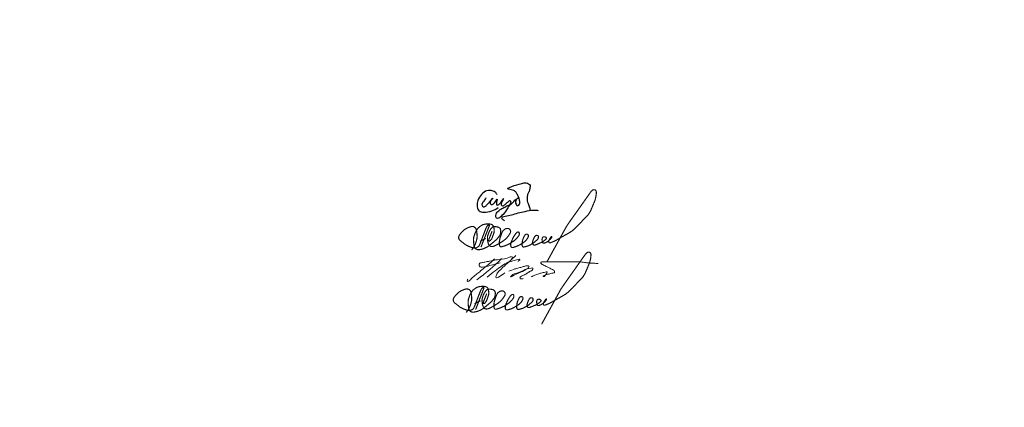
# Model space of a CAD drawing. Header units: millimetres. Extents: x 0 to 1260, y 0 to 297.
# Tile 97 of 104: x 622 to 774, y 0 to 60. Entities that reach past the tile are written whole.
import ezdxf

# ---------------------------------------------------------------- set-up
doc = ezdxf.new("R2010")
doc.units = ezdxf.units.MM
doc.linetypes.add('K5LT32770', pattern=[0])
doc.linetypes.add('K5LT_THIN', pattern=[0])
doc.layers.add('Системный слой', color=7, linetype='Continuous')

# ---------------------------------------------------------------- blocks, each defined once
blk = doc.blocks.new('U72')
at = {"layer": 'Системный слой', "color": 7, "linetype": 'K5LT32770', "lineweight": 30}
for points, knots in [([(695.65, 32.93), (695.57, 33.09), (695.48, 33.21), (695.36, 33.31), (695.2, 33.45), (694.97, 33.53), (694.76, 33.56), (694.48, 33.61), (694.15, 33.55), (693.89, 33.44), (693.57, 33.3), (693.29, 33), (693.07, 32.72), (692.87, 32.45), (692.69, 32.12), (692.62, 31.79), (692.56, 31.54), (692.53, 31.26), (692.58, 31.02), (692.63, 30.8), (692.71, 30.53), (692.87, 30.39), (693.04, 30.24), (693.35, 30.22), (693.59, 30.2), (694, 30.16), (694.44, 30.3), (694.83, 30.43), (695.18, 30.55), (695.52, 30.71), (695.84, 30.91)], [0, 0, 0, 0, 1, 1, 1, 2, 2, 2, 3, 3, 3, 4, 4, 4, 5, 5, 5, 6, 6, 6, 7, 7, 7, 8, 8, 8, 9, 9, 9, 10, 10, 10, 10]), ([(693.91, 32.44), (693.83, 32.26), (693.73, 32.09), (693.63, 31.92), (693.54, 31.79), (693.39, 31.68), (693.35, 31.54), (693.32, 31.44), (693.3, 31.3), (693.34, 31.21), (693.37, 31.15), (693.43, 31.07), (693.49, 31.05), (693.59, 31), (693.74, 31.07), (693.85, 31.11), (694, 31.18), (694.1, 31.35), (694.22, 31.48), (694.5, 31.76), (695.09, 32.48), (695, 32.35), (694.97, 32.3), (694.75, 32.1), (694.69, 31.94), (694.64, 31.82), (694.56, 31.67), (694.6, 31.56), (694.63, 31.5), (694.7, 31.42), (694.76, 31.39), (694.85, 31.36), (694.98, 31.43), (695.08, 31.48), (695.36, 31.6), (695.63, 32.32), (695.67, 32.22), (695.69, 32.16), (695.58, 31.84), (695.57, 31.65), (695.57, 31.54), (695.53, 31.37), (695.59, 31.32), (695.65, 31.28), (695.82, 31.32), (695.91, 31.37), (695.98, 31.41), (696.03, 31.49), (696.09, 31.55), (696.33, 31.78), (696.74, 32.38), (696.73, 32.33), (696.73, 32.3), (696.37, 31.92), (696.32, 31.67), (696.3, 31.56), (696.25, 31.41), (696.3, 31.32), (696.34, 31.26), (696.44, 31.2), (696.5, 31.19), (696.63, 31.16), (696.77, 31.32), (696.89, 31.4), (697.04, 31.51), (697.17, 31.66), (697.31, 31.78), (697.39, 31.84), (697.46, 31.92), (697.55, 31.97), (697.59, 31.99), (697.65, 32.03), (697.69, 32.03), (697.75, 32.02), (697.77, 31.85), (697.77, 31.76), (697.79, 31.58), (697.63, 31.41), (697.54, 31.24), (697.42, 31), (697.26, 30.78), (697.11, 30.56), (696.89, 30.25), (696.69, 29.92), (696.41, 29.67), (696.24, 29.52), (696.08, 29.3), (695.87, 29.27), (695.78, 29.25), (695.65, 29.23), (695.58, 29.28), (695.52, 29.32), (695.49, 29.42), (695.47, 29.5), (695.45, 29.62), (695.48, 29.77), (695.52, 29.89), (695.59, 30.1), (695.75, 30.28), (695.91, 30.43), (696.05, 30.56), (696.22, 30.66), (696.39, 30.76), (696.59, 30.88), (696.8, 30.98), (697.01, 31.08), (697.12, 31.14), (697.23, 31.2), (697.34, 31.25), (697.49, 31.31), (697.68, 31.31), (697.81, 31.4), (697.92, 31.47), (698, 31.59), (698.1, 31.68), (698.33, 31.9), (698.51, 32.22), (698.8, 32.34), (698.84, 32.36), (698.92, 32.39), (698.93, 32.39), (698.94, 32.39), (698.82, 32.32), (698.77, 32.28), (698.72, 32.23), (698.65, 32.19), (698.61, 32.13), (698.54, 32.04), (698.52, 31.9), (698.51, 31.79), (698.51, 31.66), (698.54, 31.53), (698.6, 31.42), (698.64, 31.35), (698.68, 31.26), (698.74, 31.23), (698.82, 31.19), (698.98, 31.23), (699.05, 31.29), (699.13, 31.35), (699.16, 31.49), (699.18, 31.6), (699.21, 31.77), (699.14, 31.95), (699.11, 32.11), (699.08, 32.26), (699.05, 32.41), (698.99, 32.56), (698.93, 32.73), (698.83, 32.89), (698.73, 33.06), (698.66, 33.18), (698.6, 33.35), (698.48, 33.43), (698.42, 33.48), (698.33, 33.5), (698.25, 33.54), (698.12, 33.59), (697.99, 33.63), (697.85, 33.67), (697.72, 33.71), (697.58, 33.74), (697.45, 33.79), (697.38, 33.81), (697.26, 33.83), (697.25, 33.86), (697.24, 33.9), (697.39, 33.95), (697.47, 33.99), (697.61, 34.07), (697.78, 34.12), (697.94, 34.18), (698.43, 34.37), (698.94, 34.55), (699.47, 34.65), (699.69, 34.69), (699.94, 34.79), (700.16, 34.75), (700.28, 34.72), (700.42, 34.68), (700.52, 34.6), (700.62, 34.53), (700.73, 34.43), (700.76, 34.31), (700.8, 34.21), (700.76, 34.08), (700.74, 33.97), (700.72, 33.75), (700.68, 33.53), (700.59, 33.32), (700.53, 33.19), (700.41, 33.08), (700.37, 32.94), (700.34, 32.84), (700.34, 32.73), (700.33, 32.62), (700.32, 32.49), (700.3, 32.35), (700.3, 32.22), (700.31, 32.06), (700.35, 31.9), (700.39, 31.75), (700.42, 31.62), (700.48, 31.5), (700.52, 31.38), (700.56, 31.28), (700.6, 31.18), (700.64, 31.07), (700.67, 30.98), (700.7, 30.89), (700.72, 30.8), (700.73, 30.7), (700.73, 30.61), (700.72, 30.52)], [0, 0, 0, 0, 1, 1, 1, 2, 2, 2, 3, 3, 3, 4, 4, 4, 5, 5, 5, 6, 6, 6, 7, 7, 7, 8, 8, 8, 9, 9, 9, 10, 10, 10, 11, 11, 11, 12, 12, 12, 13, 13, 13, 14, 14, 14, 15, 15, 15, 16, 16, 16, 17, 17, 17, 18, 18, 18, 19, 19, 19, 20, 20, 20, 21, 21, 21, 22, 22, 22, 23, 23, 23, 24, 24, 24, 25, 25, 25, 26, 26, 26, 27, 27, 27, 28, 28, 28, 29, 29, 29, 30, 30, 30, 31, 31, 31, 32, 32, 32, 33, 33, 33, 34, 34, 34, 35, 35, 35, 36, 36, 36, 37, 37, 37, 38, 38, 38, 39, 39, 39, 40, 40, 40, 41, 41, 41, 42, 42, 42, 43, 43, 43, 44, 44, 44, 45, 45, 45, 46, 46, 46, 47, 47, 47, 48, 48, 48, 49, 49, 49, 50, 50, 50, 51, 51, 51, 52, 52, 52, 53, 53, 53, 54, 54, 54, 55, 55, 55, 56, 56, 56, 57, 57, 57, 58, 58, 58, 59, 59, 59, 60, 60, 60, 61, 61, 61, 62, 62, 62, 63, 63, 63, 64, 64, 64, 65, 65, 65, 66, 66, 66, 67, 67, 67, 68, 68, 68, 69, 69, 69, 70, 70, 70, 71, 71, 71, 71]), ([(696.81, 28.85), (696.57, 29.02), (696.43, 29.17), (696.38, 29.3), (696.25, 29.61), (697.38, 29.63), (697.89, 29.78), (698.58, 29.98), (699.28, 30.2), (699.98, 30.33), (700.42, 30.42), (700.86, 30.53), (701.3, 30.54), (701.55, 30.54), (701.79, 30.52), (702.04, 30.49)], [0, 0, 0, 0, 1, 1, 1, 2, 2, 2, 3, 3, 3, 4, 4, 4, 5, 5, 5, 5])]:
    blk.add_open_spline(points, degree=3, knots=knots, dxfattribs=at)
blk = doc.blocks.new('U73')
at = {"layer": 'Системный слой', "color": 7, "linetype": 'K5LT_THIN', "const_width": 0.18}
for points in [[(694.05, 17.59), (693.67, 16.63), (693.59, 16.45), (693.53, 16.24), (693.53, 16.16), (693.53, 16.09), (693.58, 16.06), (693.69, 16.07), (693.8, 16.18), (693.95, 16.35), (694.02, 16.49), (694.07, 16.6), (694.34, 17.37), (694.38, 17.64), (694.36, 17.91), (694.29, 18.28), (694.21, 18.45), (694.09, 18.59), (693.91, 18.68), (693.61, 18.72), (693.32, 18.72), (693, 18.7), (692.7, 18.63), (692.51, 18.55), (692.24, 18.37), (691.95, 18.16), (691.8, 17.98), (691.62, 17.68), (691.46, 17.41), (691.32, 17.02), (691.22, 16.69), (691.18, 16.35), (691.2, 15.84), (691.25, 15.4), (691.36, 15.03), (691.48, 14.89), (691.67, 14.77), (691.85, 14.73), (692.01, 14.73), (692.26, 14.77), (692.54, 14.83), (692.77, 14.9), (692.95, 14.99), (693.21, 15.11), (693.53, 15.3), (693.64, 15.39), (693.74, 15.48), (693.95, 15.65), (694.58, 16.18), (694.82, 16.41), (695.05, 16.68), (695.25, 16.97), (695.33, 17.16), (695.37, 17.41), (695.39, 17.66), (695.37, 17.82), (695.32, 17.98), (695.19, 18.12), (695.05, 18.21), (694.84, 18.26), (694.7, 18.28), (694.43, 18.28), (694.3, 18.28), (694.26, 18.28), (694.21, 18.27), (694.17, 18.25), (694.12, 18.23), (694.09, 18.2), (694, 18.12), (693.93, 18.03), (693.82, 17.89), (693.71, 17.73), (693.62, 17.56), (693.54, 17.39), (693.43, 17.08), (693.36, 16.84), (693.33, 16.59), (693.35, 16.15), (693.4, 15.93), (693.48, 15.67), (693.55, 15.52), (693.63, 15.42), (693.69, 15.33), (693.74, 15.29), (693.82, 15.25), (693.86, 15.24), (693.94, 15.22), (694.01, 15.22), (694.12, 15.22), (694.23, 15.25), (694.41, 15.3), (694.99, 15.6), (695.81, 16.11), (696.1, 16.35), (696.3, 16.55), (696.54, 16.83), (696.76, 17.15), (696.88, 17.36), (696.9, 17.41), (696.92, 17.48), (696.91, 17.56), (696.9, 17.63), (696.88, 17.72), (696.83, 17.81), (696.79, 17.87), (696.7, 17.95), (696.64, 17.98), (696.55, 18.01), (696.48, 18.02), (696.39, 18.02), (696.27, 18.01), (696.18, 17.98), (696.1, 17.95), (696.03, 17.91), (695.89, 17.81), (695.76, 17.69), (695.68, 17.58), (695.63, 17.48), (695.51, 17.23), (695.43, 16.98), (695.28, 16.57), (695.22, 16.3), (695.18, 16.03), (695.17, 15.7), (695.18, 15.55), (695.2, 15.42), (695.23, 15.33), (695.26, 15.28), (695.3, 15.23), (695.34, 15.2), (695.4, 15.19), (695.48, 15.18), (695.57, 15.2), (696.12, 15.37), (696.73, 15.64), (697.51, 16.16), (697.75, 16.38), (697.98, 16.63), (698.19, 16.92), (698.26, 17.1), (698.26, 17.23), (698.26, 17.29), (698.25, 17.34), (698.24, 17.36), (698.22, 17.39), (698.18, 17.42), (698.14, 17.45), (698.11, 17.46), (698.07, 17.47), (698, 17.46), (697.93, 17.43), (697.86, 17.39), (697.8, 17.34), (697.73, 17.25), (697.62, 17.1), (697.5, 16.91), (697.38, 16.73), (697.27, 16.5), (697.14, 16.22), (697.03, 15.98), (696.97, 15.81), (696.93, 15.57), (696.93, 15.38), (696.95, 15.21), (696.98, 15.18), (697.04, 15.12), (697.08, 15.1), (697.14, 15.08), (697.22, 15.08), (697.33, 15.09), (697.44, 15.12), (697.93, 15.28), (698.26, 15.44), (698.76, 15.74), (699.09, 15.98), (699.26, 16.14), (699.42, 16.33), (699.57, 16.55), (699.64, 16.69), (699.66, 16.82), (699.67, 16.91), (699.66, 16.96), (699.64, 17.02), (699.6, 17.07), (699.53, 17.12), (699.48, 17.13), (699.39, 17.13), (699.33, 17.13), (699.26, 17.1), (699.21, 17.07), (699.17, 17.04), (699.11, 16.97), (699.05, 16.87), (698.98, 16.73), (698.87, 16.5), (698.81, 16.33), (698.74, 16.09), (698.71, 15.83), (698.68, 15.6), (698.69, 15.46), (698.7, 15.39), (698.72, 15.33), (698.74, 15.28), (698.75, 15.23), (698.8, 15.18), (698.92, 15.15), (699.09, 15.17), (699.51, 15.28), (699.82, 15.41), (700.36, 15.71), (700.66, 15.94), (700.91, 16.17), (701.14, 16.38), (701.21, 16.51), (701.22, 16.72), (701.21, 16.82), (701.19, 16.87), (701.13, 16.92), (701.02, 16.94), (700.93, 16.95), (700.86, 16.94), (700.79, 16.92), (700.74, 16.89), (700.68, 16.81), (700.6, 16.69), (700.49, 16.48), (700.4, 16.25), (700.35, 16.08), (700.3, 15.92), (700.28, 15.78), (700.28, 15.72), (700.29, 15.65), (700.32, 15.61), (700.4, 15.52), (700.48, 15.46), (700.56, 15.44), (700.73, 15.47), (700.99, 15.57), (701.43, 15.75), (701.77, 15.91), (702.04, 16.08), (702.25, 16.23), (702.41, 16.38), (702.46, 16.47), (702.46, 16.54), (702.42, 16.61), (702.38, 16.65), (702.31, 16.69), (702.22, 16.72), (702.11, 16.73), (702.04, 16.72), (701.98, 16.72), (701.91, 16.68), (701.83, 16.57), (701.8, 16.49), (701.78, 16.37), (701.78, 16.27), (701.8, 16.13), (701.81, 15.99), (701.84, 15.91), (701.86, 15.84), (701.89, 15.81), (701.92, 15.78), (701.99, 15.77), (702.13, 15.77), (702.28, 15.79), (702.44, 15.87), (702.58, 15.96), (702.76, 16.08), (702.92, 16.22), (703.07, 16.36), (703.26, 16.6), (703.29, 16.66), (703.31, 16.73), (703.28, 16.76), (703.23, 16.75), (703.18, 16.72), (703.11, 16.62), (703, 16.45), (702.88, 16.24), (702.84, 16.15), (702.82, 16), (702.83, 15.93), (702.86, 15.88), (702.88, 15.84), (702.92, 15.81), (702.96, 15.8), (703.03, 15.8), (703.1, 15.82), (703.38, 15.93), (703.9, 16.16), (704.55, 16.54), (705.72, 17.19), (706.34, 17.57), (706.75, 17.91), (707.35, 18.49), (708.04, 19.24), (708.89, 20.11), (709.27, 20.71), (709.74, 21.83), (709.95, 22.32), (710.08, 22.8), (710.16, 23.2), (710.18, 23.51), (710.18, 23.65), (710.14, 23.82), (710.06, 23.95), (709.93, 24.01), (709.79, 24.02), (709.69, 24), (709.6, 23.97), (709.48, 23.87), (709.4, 23.78), (709.23, 23.56), (706.51, 19.71), (706, 18.98), (705.54, 18.31), (702.55, 12.86)], [(693.66, 18.55), (693.48, 18.54), (693.41, 18.5), (693.27, 18.38), (693.14, 18.12), (692.74, 17.11), (692.24, 15.78), (692.04, 15.35), (691.91, 15.19), (691.6, 15.03), (691.46, 15), (691.25, 15), (690.99, 15.05), (690.74, 15.13), (690.45, 15.24), (690.21, 15.36), (689.99, 15.46), (689.79, 15.61), (689.59, 15.78), (689.37, 15.96), (689.14, 16.12), (688.99, 16.28), (688.92, 16.4), (688.87, 16.55), (688.88, 16.71), (688.94, 16.9), (689.06, 17.1), (689.4, 17.5), (689.72, 17.8), (690.08, 18.03), (690.52, 18.22), (690.8, 18.3), (690.98, 18.33), (691.07, 18.32), (691.17, 18.3), (691.31, 18.24), (691.42, 18.17), (691.53, 18.03), (691.63, 17.8), (691.69, 17.42), (691.72, 17.13), (691.74, 16.74), (691.72, 16.53), (691.66, 16.27), (691.58, 15.95), (691.49, 15.72), (691.34, 15.36), (691.21, 15.13), (690.89, 14.68)], [(693.66, 18.55), (692.34, 15.13)], [(692.17, 16.04), (693.08, 16.48)]]:
    blk.add_lwpolyline(points, dxfattribs=at)
blk = doc.blocks.new('U74')
at = {"layer": 'Системный слой', "color": 7, "linetype": 'K5LT_THIN', "lineweight": 18}
blk.add_arc((673.28, 46.09), 32.63, 306.1798, 315.028, dxfattribs=at)
for points, knots in [([(691.12, 19.82), (691.1, 19.78), (691.07, 19.71), (691.02, 19.57), (691.2, 19.43), (691.53, 19.74), (691.88, 20.18), (692.53, 20.61), (693.19, 21.19), (693.92, 21.76), (694.65, 22.37), (695.07, 22.79), (695.26, 22.99)], [0, 0, 0, 0, 0.113653, 0.254015, 0.376707, 0.660679, 1.362779, 2.210229, 2.931504, 4.015017, 4.972839, 5.797245, 5.797245, 5.797245, 5.797245]), ([(696.12, 22.38), (695.59, 22.24), (694.69, 22), (693.69, 21.69), (693.04, 21.69), (692.81, 22), (692.95, 22.34), (693.35, 22.37), (693.83, 22.51), (694.66, 22.63), (695.82, 22.95), (696.94, 22.83), (697.88, 23.46), (698.15, 23.11), (698.01, 23.06), (697.91, 23.02)], [0, 0, 0, 0, 1.640413, 2.788647, 3.181003, 3.475016, 3.785471, 4.050237, 4.604416, 5.320544, 6.566646, 8.105837, 8.942503, 9.016001, 9.262776, 9.262776, 9.262776, 9.262776]), ([(694.11, 20.14), (694.52, 20.48), (695.27, 21.1), (696.35, 21.87), (697.31, 22.49), (698.26, 22.68), (698.82, 22.88), (699.11, 22.93), (699.16, 22.9), (699.17, 22.82), (699.06, 22.75), (698.99, 22.67), (698.94, 22.61), (698.93, 22.59)], [0, 0, 0, 0, 1.600081, 2.884789, 3.999168, 4.989608, 5.748814, 5.808954, 5.844678, 5.9081, 6.008557, 6.193433, 6.246811, 6.246811, 6.246811, 6.246811]), ([(698.55, 23.5), (698.26, 23.21), (697.67, 22.64), (697.06, 22.1), (696.75, 21.82)], [0, 0, 0, 0, 1.224779, 2.458686, 2.458686, 2.458686, 2.458686]), ([(696.66, 21.79), (696.44, 21.56), (696.06, 21.18), (695.62, 20.7), (695.25, 19.65), (696.17, 20.31), (696.87, 20.82)], [0, 0, 0, 0, 0.943722, 1.596659, 2.060412, 3.620108, 3.620108, 3.620108, 3.620108]), ([(697.48, 21.09), (697.79, 21.2), (698.3, 21.38), (699.02, 21.59), (699.58, 21.73), (700.04, 21.88), (700.38, 21.96), (700.67, 21.81), (700.46, 21.48), (699.93, 21.24), (699.02, 20.72), (698.44, 20.57), (697.63, 20.07), (698.1, 20.65), (698.77, 20.69), (699.82, 21.27), (700.5, 21.52), (701.32, 21.59), (701.06, 21.11), (700.62, 21.06), (700.23, 20.59), (699.68, 20.46), (699.36, 20.25), (699.13, 20.06), (699.35, 19.8), (699.56, 19.87), (699.71, 19.93)], [0, 0, 0, 0, 0.990963, 1.623035, 2.227872, 2.723593, 3.088374, 3.278162, 3.505494, 3.99811, 5.147713, 6.302849, 6.633495, 6.869523, 7.817376, 8.903985, 10.181806, 10.436559, 10.772489, 11.221547, 11.804027, 12.456012, 12.832551, 13.028922, 13.203282, 13.634223, 13.634223, 13.634223, 13.634223]), ([(700.93, 20.2), (701.13, 20.29), (701.52, 20.46), (702.08, 20.65), (702.69, 20.85), (703.04, 20.9), (703.42, 20.99), (703.44, 20.82), (703.24, 20.71), (703.17, 20.43), (703.02, 20.28), (702.71, 20.18), (702.86, 20.4), (703.07, 20.45), (703.36, 20.59), (703.74, 20.62), (704.09, 20.75), (704.35, 20.81), (704.59, 20.83), (704.54, 21.08), (704.37, 21.27), (704.02, 21.41), (703.66, 21.64), (703.26, 21.79), (702.95, 21.96), (702.67, 22.08), (702.5, 22.21), (702.38, 22.34), (702.47, 22.53), (702.8, 22.49), (703.25, 22.54), (704.47, 22.5), (705.87, 22.57), (707.35, 22.48), (708.31, 22.54), (709.12, 22.44), (709.87, 22.33), (710.46, 22.33), (710.94, 22.27), (711.17, 22.25), (711.28, 22.24)], [0, 0, 0, 0, 0.64163, 1.29356, 1.794076, 2.471833, 2.611863, 2.671968, 2.913963, 3.1978, 3.472127, 3.65366, 3.783753, 4.022062, 4.337011, 4.71493, 5.169515, 5.417604, 5.569151, 5.768386, 5.982635, 6.339042, 6.859114, 7.263983, 7.608077, 7.940186, 8.151131, 8.270542, 8.429415, 8.641048, 9.147181, 9.852258, 12.263923, 13.365611, 14.28805, 15.131885, 15.811435, 16.555968, 16.916296, 17.247859, 17.247859, 17.247859, 17.247859])]:
    blk.add_open_spline(points, degree=3, knots=knots, dxfattribs=at)
blk = doc.blocks.new('U75')
at = {"layer": 'Системный слой', "color": 7, "linetype": 'K5LT_THIN', "const_width": 0.18}
for points in [[(694.89, 27.26), (694.51, 26.29), (694.43, 26.11), (694.37, 25.91), (694.36, 25.83), (694.37, 25.76), (694.42, 25.72), (694.53, 25.74), (694.64, 25.84), (694.79, 26.01), (694.86, 26.15), (694.91, 26.26), (695.18, 27.03), (695.21, 27.3), (695.2, 27.58), (695.13, 27.95), (695.05, 28.11), (694.92, 28.25), (694.74, 28.34), (694.44, 28.38), (694.16, 28.38), (693.84, 28.36), (693.54, 28.29), (693.35, 28.21), (693.08, 28.04), (692.79, 27.82), (692.64, 27.64), (692.45, 27.34), (692.3, 27.07), (692.16, 26.69), (692.05, 26.35), (692.01, 26.01), (692.04, 25.5), (692.08, 25.06), (692.2, 24.7), (692.32, 24.56), (692.51, 24.44), (692.69, 24.39), (692.84, 24.39), (693.1, 24.43), (693.38, 24.49), (693.61, 24.56), (693.79, 24.66), (694.04, 24.77), (694.37, 24.97), (694.48, 25.05), (694.58, 25.14), (694.79, 25.31), (695.42, 25.84), (695.65, 26.07), (695.89, 26.35), (696.09, 26.64), (696.17, 26.82), (696.21, 27.08), (696.23, 27.32), (696.2, 27.48), (696.16, 27.65), (696.03, 27.78), (695.88, 27.87), (695.68, 27.92), (695.54, 27.95), (695.27, 27.95), (695.14, 27.95), (695.1, 27.94), (695.04, 27.93), (695, 27.92), (694.95, 27.89), (694.92, 27.86), (694.84, 27.78), (694.77, 27.7), (694.65, 27.56), (694.55, 27.4), (694.46, 27.22), (694.38, 27.05), (694.27, 26.74), (694.19, 26.51), (694.17, 26.26), (694.19, 25.81), (694.24, 25.59), (694.31, 25.33), (694.39, 25.18), (694.46, 25.08), (694.53, 25), (694.58, 24.95), (694.65, 24.91), (694.7, 24.9), (694.78, 24.88), (694.85, 24.88), (694.96, 24.88), (695.07, 24.91), (695.25, 24.97), (695.82, 25.26), (696.65, 25.78), (696.94, 26.02), (697.14, 26.21), (697.38, 26.49), (697.6, 26.81), (697.72, 27.02), (697.74, 27.07), (697.75, 27.15), (697.75, 27.22), (697.74, 27.29), (697.71, 27.38), (697.67, 27.48), (697.62, 27.53), (697.53, 27.61), (697.47, 27.65), (697.39, 27.68), (697.31, 27.68), (697.23, 27.68), (697.11, 27.67), (697.02, 27.65), (696.93, 27.61), (696.86, 27.57), (696.73, 27.47), (696.6, 27.35), (696.52, 27.25), (696.46, 27.14), (696.35, 26.89), (696.27, 26.64), (696.12, 26.23), (696.06, 25.96), (696.02, 25.7), (696.01, 25.36), (696.01, 25.21), (696.04, 25.08), (696.07, 24.99), (696.09, 24.94), (696.14, 24.89), (696.18, 24.86), (696.23, 24.85), (696.31, 24.85), (696.41, 24.86), (696.96, 25.03), (697.56, 25.3), (698.35, 25.82), (698.59, 26.05), (698.81, 26.29), (699.03, 26.58), (699.1, 26.77), (699.1, 26.89), (699.1, 26.95), (699.09, 27), (699.08, 27.03), (699.05, 27.05), (699.02, 27.09), (698.98, 27.11), (698.94, 27.13), (698.91, 27.13), (698.84, 27.12), (698.77, 27.1), (698.7, 27.06), (698.64, 27), (698.57, 26.91), (698.46, 26.76), (698.34, 26.58), (698.22, 26.39), (698.1, 26.16), (697.98, 25.89), (697.86, 25.64), (697.81, 25.47), (697.77, 25.24), (697.77, 25.05), (697.79, 24.88), (697.82, 24.84), (697.87, 24.79), (697.91, 24.76), (697.98, 24.74), (698.06, 24.74), (698.17, 24.75), (698.28, 24.79), (698.77, 24.95), (699.1, 25.11), (699.59, 25.4), (699.92, 25.64), (700.1, 25.8), (700.25, 25.99), (700.4, 26.21), (700.48, 26.35), (700.5, 26.48), (700.51, 26.57), (700.5, 26.63), (700.48, 26.68), (700.43, 26.74), (700.36, 26.78), (700.32, 26.79), (700.23, 26.79), (700.17, 26.79), (700.1, 26.77), (700.04, 26.73), (700, 26.7), (699.95, 26.63), (699.89, 26.53), (699.82, 26.39), (699.71, 26.16), (699.65, 26), (699.58, 25.76), (699.55, 25.49), (699.52, 25.26), (699.52, 25.13), (699.54, 25.05), (699.55, 24.99), (699.57, 24.94), (699.59, 24.89), (699.63, 24.84), (699.75, 24.81), (699.93, 24.84), (700.35, 24.95), (700.65, 25.07), (701.19, 25.37), (701.5, 25.61), (701.75, 25.83), (701.97, 26.04), (702.04, 26.18), (702.06, 26.39), (702.05, 26.48), (702.02, 26.53), (701.97, 26.58), (701.86, 26.6), (701.77, 26.61), (701.69, 26.61), (701.63, 26.58), (701.58, 26.55), (701.52, 26.47), (701.44, 26.35), (701.33, 26.14), (701.24, 25.91), (701.19, 25.74), (701.14, 25.58), (701.12, 25.44), (701.12, 25.38), (701.13, 25.31), (701.16, 25.27), (701.24, 25.18), (701.32, 25.12), (701.4, 25.1), (701.57, 25.13), (701.83, 25.23), (702.27, 25.41), (702.61, 25.57), (702.87, 25.74), (703.09, 25.9), (703.25, 26.04), (703.29, 26.14), (703.29, 26.2), (703.26, 26.27), (703.22, 26.31), (703.15, 26.35), (703.06, 26.38), (702.95, 26.39), (702.87, 26.38), (702.82, 26.38), (702.74, 26.34), (702.66, 26.23), (702.64, 26.15), (702.62, 26.04), (702.62, 25.94), (702.64, 25.79), (702.65, 25.66), (702.67, 25.57), (702.69, 25.51), (702.73, 25.47), (702.76, 25.44), (702.82, 25.43), (702.97, 25.43), (703.12, 25.45), (703.28, 25.53), (703.42, 25.62), (703.6, 25.75), (703.76, 25.89), (703.91, 26.03), (704.1, 26.27), (704.13, 26.32), (704.14, 26.39), (704.12, 26.42), (704.07, 26.42), (704.02, 26.38), (703.95, 26.29), (703.83, 26.11), (703.72, 25.91), (703.67, 25.81), (703.66, 25.66), (703.67, 25.59), (703.7, 25.54), (703.72, 25.5), (703.76, 25.48), (703.8, 25.46), (703.86, 25.46), (703.93, 25.48), (704.22, 25.59), (704.74, 25.82), (705.39, 26.21), (706.56, 26.86), (707.18, 27.24), (707.59, 27.57), (708.18, 28.15), (708.88, 28.9), (709.73, 29.77), (710.11, 30.37), (710.58, 31.49), (710.79, 31.98), (710.92, 32.46), (710.99, 32.86), (711.02, 33.17), (711.02, 33.31), (710.98, 33.48), (710.9, 33.62), (710.77, 33.67), (710.62, 33.68), (710.53, 33.67), (710.44, 33.63), (710.32, 33.53), (710.23, 33.45), (710.07, 33.22), (707.35, 29.37), (706.83, 28.65), (706.38, 27.97), (703.38, 22.53)], [(694.5, 28.22), (694.32, 28.2), (694.25, 28.17), (694.11, 28.04), (693.97, 27.79), (693.58, 26.77), (693.08, 25.44), (692.88, 25.01), (692.75, 24.86), (692.44, 24.69), (692.3, 24.66), (692.09, 24.66), (691.83, 24.72), (691.57, 24.8), (691.28, 24.91), (691.05, 25.02), (690.83, 25.13), (690.63, 25.28), (690.42, 25.45), (690.21, 25.62), (689.98, 25.79), (689.83, 25.94), (689.75, 26.06), (689.71, 26.21), (689.71, 26.37), (689.78, 26.56), (689.9, 26.76), (690.24, 27.17), (690.56, 27.47), (690.92, 27.69), (691.35, 27.88), (691.64, 27.97), (691.82, 27.99), (691.91, 27.99), (692.01, 27.97), (692.15, 27.9), (692.25, 27.83), (692.36, 27.7), (692.47, 27.46), (692.53, 27.09), (692.56, 26.79), (692.57, 26.41), (692.56, 26.2), (692.5, 25.93), (692.41, 25.61), (692.33, 25.38), (692.18, 25.02), (692.05, 24.79), (691.72, 24.34)], [(694.5, 28.21), (693.17, 24.8)], [(693, 25.7), (693.91, 26.14)]]:
    blk.add_lwpolyline(points, dxfattribs=at)

msp = doc.modelspace()

# ---------------------------------------------------------------- block references
at = {"layer": 'Системный слой'}
for name in ['U75', 'U72', 'U73', 'U74']:
    msp.add_blockref(name, (0, 0), dxfattribs=at)

doc.saveas('drawing.dxf')
